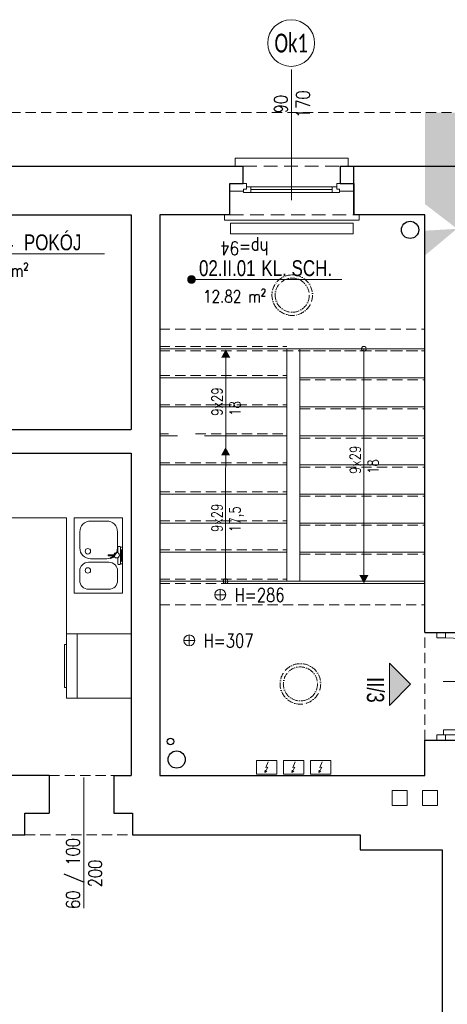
# Model space of a CAD drawing. Header units: millimetres. Extents: x 284606 to 628701, y -213781 to -93475.
# Tile 82 of 102: x 313826 to 314223, y -107041 to -106126. Entities that reach past the tile are written whole.
import ezdxf
from ezdxf.enums import TextEntityAlignment as Align
from ezdxf.lldxf.tags import DXFTag

# ---------------------------------------------------------------- set-up
doc = ezdxf.new("R2010")
doc.units = ezdxf.units.MM
doc.linetypes.add('ACAD_ISO10W100', pattern=[18, 12, -3, 0, -3])
doc.linetypes.add('HIDDEN', pattern=[9.525, 6.35, -3.175])
doc.layers.get('0').update_dxf_attribs({"lineweight": 0})
for name, color, linetype, lineweight in [('!STR_Konstrukcja 0.20', 200, 'Continuous', 20), ('!STR_Konstrukcja 0.30', 64, 'Continuous', 30), ('!STR_Ocieplenie 0.05', 1, 'Continuous', 5), ('!STR_Opisy 0.09', 8, 'Continuous', 9), ('!STR_Przerywana 0.09', 8, 'HIDDEN', 9), ('!STR_Stolarka drzwiowa', 8, 'Continuous', 15), ('!STR_Stolarka okienna', 72, 'Continuous', 15), ('EKO Opisy 0.09', 8, 'Continuous', 9)]:
    doc.layers.add(name, color=color, linetype=linetype, lineweight=lineweight)
for name, color, linetype, lineweight, true_color in [('!STR_Kreskowanie ścian', 7, 'Continuous', 5, 0xa6a6a6), ('!STR_Ogrzewanie grzejniki', 7, 'Continuous', 15, 0xd10000), ('!STR_Oświetlenie', 7, 'ACAD_ISO10W100', 5, 0xefb42a), ('!STR_Wentylacja', 7, 'Continuous', 15, 0x3399ff), ('EKO Wyposażenie', 7, 'Continuous', 5, 0x919191), ('IS_Powrót', 5, 'SOLID', 30, 0x0000ff)]:
    doc.layers.add(name, color=color, linetype=linetype, lineweight=lineweight, true_color=true_color)
doc.layers.add('I__KANALIZACJA_SAN', color=7, linetype='KAN_SAN', true_color=0x753b00)
doc.styles.add('AB_Arial', font='NirmalaS.ttf')
doc.styles.add('EKO 1-10', font='romans.shx', dxfattribs={"width": 0.8, "height": 15})
doc.styles.add('EKO 1-5', font='romans.shx', dxfattribs={"width": 0.8, "height": 10})
doc.styles.add('EKO CM 1-50', font='calibri.ttf', dxfattribs={"width": 0.8, "height": 12.5})
doc.styles.get("Standard").update_dxf_attribs({"font": 'calibri.ttf'})
doc.linetypes.add('KAN_SAN', pattern='A,20,-7,["KS",Standard,S=5,R=0,X=-5,Y=-2.5],-6', length=33)
tags = doc.linetypes.add('SOLID', pattern=[10, 10, 0]).pattern_tags.tags
tags[6:7] = [DXFTag(74, 4), DXFTag(75, 0), DXFTag(340, '0'), DXFTag(46, 0.0), DXFTag(50, 0.0), DXFTag(44, 0.0), DXFTag(45, 0.0)]
tags[4:5] = [DXFTag(74, 4), DXFTag(75, 0), DXFTag(340, '0'), DXFTag(46, 0.0), DXFTag(50, 0.0), DXFTag(44, 0.0), DXFTag(45, 0.0)]

# ---------------------------------------------------------------- blocks, each defined once
blk = doc.blocks.new('NR MIESZ')
h = blk.add_hatch(color=256)
h.dxf.hatch_style = 1
h.paths.add_polyline_path([(-24.5, -24.5), (0, 0), (24.5, -24.5)])
blk.add_lwpolyline([(-24.5, -24.5), (0, 0), (24.5, -24.5), (-24.5, -24.5)])
at = {"ltscale": 1.5, "style": 'AB_Arial', "width": 0.8}
for p in [(-33.2, -50.6), (-33.2, -83)]:
    blk.add_attdef('NR_POM.', p, '', height=20, rotation=0, dxfattribs=at)
blk = doc.blocks.new('wysokosc2')
at = {"ltscale": 2}
for points in [[(-5.06, 0.04), (5.03, 0.04)], [(0, 5.1), (0, -5.1)]]:
    blk.add_lwpolyline(points, dxfattribs=at)
blk.add_circle((0, 0), 5.03, dxfattribs=at)
at = {"ltscale": 2, "style": 'EKO 1-5', "width": 0.8}
blk.add_attdef('WYS', (13.29, -6.01), '', height=12.5, dxfattribs=at)
blk = doc.blocks.new('el. podgrzewacz przepływowy')
at = {"ltscale": 5}
blk.add_lwpolyline([(-17.2, -16.9), (12.8, -16.9), (12.8, -36.9), (-17.2, -36.9), (-17.2, -16.9)], dxfattribs=at)
for points in [[(0.1, -18.8), (-3.6, -27.3), (-0.7, -26.6), (-4.8, -34.7)], [(-2.2, -32.7), (-4.8, -34.7), (-4.7, -31.4)]]:
    blk.add_lwpolyline(points)
blk = doc.blocks.new('*U106')
blk.add_lwpolyline([(70, -45), (0, -45), (0, 0), (70, 0)], close=True)
for points in [[(20.65, -4.62), (11.65, -4.62, 0.414214), (3.65, -12.62), (3.65, -31.62, 0.414214), (11.65, -39.62), (20.65, -39.62, 0.414214), (28.65, -31.62), (28.65, -12.62, 0.414214)], [(41.98, -39.62), (56.98, -39.62, 0.414214), (66.98, -29.62), (66.98, -14.62, 0.414214), (56.98, -4.62), (41.98, -4.62, 0.414214), (31.98, -14.62), (31.98, -29.62, 0.414214)]]:
    blk.add_lwpolyline(points, format="xyb", close=True)
for centre in [(21.08, -32.13), (38.92, -32.13)]:
    blk.add_circle(centre, 2.54)
blk = doc.blocks.new('*U107')
for p, q in [((-11.09, 2.16), (-11.56, 1.63)), ((-11.56, 1.63), (-7.9, -0.12)), ((-7.56, 0.78), (-11.09, 2.16)), ((-4.86, 7.5), (-4.56, 1.8)), ((-2.89, 8.1), (-4.39, 8.02)), ((-0.37, 7.74), (-2.37, 7.63)), ((-1.54, -7.85), (-2.37, 7.63)), ((-2.37, 7.63), (-2.23, 5.14)), ((-2.23, 5.14), (-0.23, 5.24)), ((-0.67, -5.3), (-1.23, 5.19)), ((-0.23, 5.24), (-0.37, 7.74)), ((-13.44, -0.72), (-13.41, -1.22)), ((-7.96, -0.18), (-13.2, -0.46)), ((-13.15, -1.46), (-7.9, -1.18)), ((-4.31, -2.78), (-4.03, -7.98)), ((-3.51, -8.45), (-2.01, -8.37)), ((0.33, -5.24), (-1.67, -5.35)), ((-1.67, -5.35), (-1.54, -7.85)), ((-1.54, -7.85), (0.46, -7.74)), ((0.46, -7.74), (0.33, -5.24))]:
    blk.add_line(p, q)
blk.add_circle((-5.43, -0.54), 2.5)
for centre, radius, start, end in [((-4.36, 7.53), 0.5, 93.05823, 183.05823), ((-2.86, 7.61), 0.5, 3.05823, 93.05823), ((-13.19, -0.71), 0.25, 93.05823, 183.05823), ((-13.16, -1.21), 0.25, 183.05823, 273.05823), ((-3.54, -7.95), 0.5, 183.05823, 273.05823), ((-2.04, -7.87), 0.5, 273.05823, 3.05823)]:
    blk.add_arc(centre, radius, start, end)
blk = doc.blocks.new('*U233')
for p, q in [((0, 60), (60, 60)), ((0, 0), (0, 60)), ((60, 0), (60, 60)), ((0, 50), (60, 50)), ((0, 0), (60, 0))]:
    blk.add_line(p, q)
blk.add_lwpolyline([(50, 60), (50, 62), (10, 62), (10, 60)])
blk = doc.blocks.new('*U121')
at = {"layer": '!STR_Opisy 0.09', "linetype": 'Continuous'}
blk.add_line((0, -153.49), (0, -32.16), dxfattribs=at)
at = {"layer": '!STR_Opisy 0.09', "linetype": 'Continuous', "style": 'EKO 1-5', "width": 0.8}
blk.add_attdef('HP=', (50.53, 21.53), '', height=12.5, rotation=180, dxfattribs=at)
at = {"layer": '!STR_Opisy 0.09', "ltscale": 0.7, "style": 'EKO 1-5', "width": 0.8}
blk.add_attdef('WYS', text='', height=12.5, rotation=270, dxfattribs=at).set_placement((-10.53, -121.38), align=Align.MIDDLE_CENTER)
at = {"layer": '!STR_Opisy 0.09', "linetype": 'Continuous', "style": 'EKO 1-5', "width": 0.8}
blk.add_attdef('SZER', text='', height=12.5, rotation=270, dxfattribs=at).set_placement((0, -121.38), align=Align.BOTTOM_CENTER)
blk = doc.blocks.new('*U246')
at = {"layer": '!STR_Opisy 0.09', "linetype": 'Continuous'}
blk.add_line((0, 32.11), (0, -89.22), dxfattribs=at)
at = {"layer": '!STR_Opisy 0.09', "ltscale": 0.7, "style": 'EKO 1-5', "width": 0.8}
blk.add_attdef('WYS', text='', height=12.5, rotation=270, dxfattribs=at).set_placement((-10.53, 0), align=Align.MIDDLE_CENTER)
at = {"layer": '!STR_Opisy 0.09', "linetype": 'Continuous', "style": 'EKO 1-5', "width": 0.8}
blk.add_attdef('SZER', text='', height=12.5, rotation=270, dxfattribs=at).set_placement((0, 0), align=Align.BOTTOM_CENTER)
blk.add_attdef('HP=', (21.4, -127.68), '', height=12.5, rotation=180, dxfattribs=at)
blk = doc.blocks.new('*U262')
at = {"layer": '!STR_Opisy 0.09', "linetype": 'Continuous'}
blk.add_line((-49.28, 63.89), (-49.28, -0.34), dxfattribs=at)
at = {"layer": '!STR_Stolarka drzwiowa'}
for points in [[(0, 0), (0, 90), (-4.38, 90), (-4.38, 0)], [(-90, -6.2), (-95, -6.2), (-95, 1.8), (-90, 1.8)], [(5, -6.2), (0, -6.2), (0, 1.8), (5, 1.8)]]:
    blk.add_lwpolyline(points, close=True, dxfattribs=at)
blk.add_arc((0, 0), 90, 90, 180, dxfattribs=at)
at = {"layer": '!STR_Opisy 0.09', "linetype": 'Continuous', "style": 'EKO 1-10', "width": 0.8}
blk.add_attdef('SZER', text='', height=12.5, rotation=90, dxfattribs=at).set_placement((-49.28, 31.77), align=Align.BOTTOM_CENTER)
at = {"layer": '!STR_Opisy 0.09', "ltscale": 0.7, "style": 'EKO 1-10', "width": 0.8}
blk.add_attdef('WYS', text='', height=12.5, rotation=90, dxfattribs=at).set_placement((-38.75, 31.77), align=Align.MIDDLE_CENTER)
blk = doc.blocks.new('*U459')
at = {"ltscale": 0.3}
blk.add_hatch(color=256, dxfattribs=at).paths.add_polyline_path([(-0.91, 50, 1), (6.82, 50, 1)])
at = {"ltscale": 1.5}
blk.add_line((17.59, 50), (154.57, 50), dxfattribs=at)
at = {"ltscale": 0.3}
blk.add_lwpolyline([(17.59, 50), (2.95, 50)], dxfattribs=at)
blk.add_circle((2.95, 50), 3.86, dxfattribs=at)
at = {"ltscale": 1.5, "width": 0.8}
for tag, p, height, style in [('NR_POM.', (10.51, 53.45), 16, 'AB_Arial'), ('NAZWA_POMIESZCZENIA', (66.91, 53.45), 16, 'AB_Arial'), ('POSADZKA', (9.08, 4), 12.5, 'EKO 1-5')]:
    blk.add_attdef(tag, p, '', height=height, rotation=0, dxfattribs=dict(at, style=style))
at = {"ltscale": 1.5, "style": 'EKO 1-5', "width": 0.8}
blk.add_attdef('POWIERZCHNIA', text='', height=12.5, rotation=0, dxfattribs=at).set_placement((78.06, 22.91), align=Align.BOTTOM_RIGHT)
blk = doc.blocks.new('KÓLKO')
at = {"layer": '!STR_Opisy 0.09'}
blk.add_circle((0, -15.51), 15.51, dxfattribs=at)
at = {"layer": '!STR_Opisy 0.09', "style": 'EKO 1-10', "width": 0.8}
blk.add_attdef('NR', text='', height=15, dxfattribs=at).set_placement((0, -15.51), align=Align.MIDDLE_CENTER)
blk = doc.blocks.new('lampa okrągła')
at = {"layer": '!STR_Oświetlenie', "linetype": 'ACAD_ISO10W100', "lineweight": 5, "ltscale": 0.5}
for radius in [18.83, 15.83]:
    blk.add_circle((0, 0), radius, dxfattribs=at)

msp = doc.modelspace()

# ---------------------------------------------------------------- hatches: boundary and pattern name
at = {"layer": '!STR_Kreskowanie ścian', "ltscale": 1.5}
h = msp.add_hatch(dxfattribs=at)
h.set_pattern_fill('AR-B88', color=8, scale=0.1, angle=90)
h.set_pattern_definition([(90, (25876.741, 1826.681), (-20.32, 1e-15), []), (180, (25876.741, 1826.681), (-20.32, -10.16), [20.32, -20.32])])
h.paths.add_polyline_path([(313344.58, -107423.52), (313299.58, -107423.52), (313299.58, -107417.52), (313299.53, -107417.52), (313249.53, -107467.52), (313249.53, -107473.52), (313344.58, -107473.52)])
h.paths.add_polyline_path([(313344.58, -107378.52), (313344.58, -107372.52), (313344.53, -107375.47), (313299.53, -107417.52), (313299.58, -107417.52), (313299.58, -107423.52), (313344.58, -107423.52)])
h.paths.add_polyline_path([(313386.39, -106262.52), (313431.29, -106262.43), (313431.29, -106212.43), (313336.34, -106212.52), (313336.29, -106359.43), (313386.39, -106359.43)])
h.paths.add_polyline_path([(313429.76, -106262.52), (313386.39, -106262.52), (313386.39, -106359.43), (313446.2, -106360.45), (313429.76, -106360.45)])
h.paths.add_polyline_path([(314288.78, -106275.53), (314288.83, -106275.52), (314288.83, -106262.52), (314201.83, -106262.52), (314201.83, -106307.52), (314201.83, -106307.52), (314201.83, -106322.24), (314231.83, -106320.51), (314231.78, -106320.47)])
h.paths.add_polyline_path([(314338.78, -106225.53), (314338.78, -106212.52), (314201.83, -106212.52), (314201.83, -106262.52), (314288.83, -106262.52), (314288.83, -106275.52), (314288.78, -106275.53)])
h.paths.add_polyline_path([(314231.83, -106320.51), (314201.78, -106297.48), (314201.78, -106349.11), (314201.83, -106431.96), (314201.83, -106345.22), (314231.83, -106320.23)])
h.paths.add_polyline_path([(314089.06, -106585.49), (314089.06, -106550.56)])
h.paths.add_polyline_path([(312927.2, -106571.25), (312927.2, -106517.21)])
h.paths.add_polyline_path([(314456.18, -106594.18), (314456.18, -106556.39)])
h.paths.add_polyline_path([(313801.6, -107349.73), (313839.96, -107349.73)])
h.paths.add_polyline_path([(312874.74, -107235.92), (312867.24, -107235.92), (312867.24, -107130.92), (312874.74, -107130.92)], flags=16)
h.paths.add_polyline_path([(312909.98, -107220.92), (312904.84, -107220.92), (312904.84, -107225.36), (312901.86, -107225.36), (312901.86, -107228.42), (312874.83, -107228.42), (312874.83, -107417.07), (312919.83, -107372.07), (312919.83, -107240.92), (312908.9, -107240.92), (312908.9, -107227.86), (312909.98, -107227.86)])
h.paths.add_polyline_path([(312874.83, -106962.42), (312901.86, -106962.42), (312901.86, -106965.32), (312904.84, -106965.32), (312904.84, -106969.42), (312909.98, -106969.42), (312909.98, -106962.82), (312908.9, -106962.82), (312908.9, -106949.92), (312919.83, -106949.92), (312919.83, -106871.18), (312874.83, -106871.18)])
h.paths.add_polyline_path([(312901.86, -107052.42), (312874.83, -107052.42), (312874.83, -107138.42), (312901.86, -107138.42), (312901.86, -107141.32), (312904.84, -107141.32), (312904.84, -107145.42), (312909.98, -107145.42), (312909.98, -107138.82), (312908.9, -107138.82), (312908.9, -107125.92), (312919.83, -107125.92), (312919.83, -107064.92), (312908.9, -107064.92), (312908.9, -107051.86), (312909.98, -107051.86), (312909.98, -107044.92), (312904.84, -107044.92), (312904.84, -107049.36), (312901.86, -107049.36)])
h.paths.add_polyline_path([(312874.83, -106871.18), (312824.79, -106871.18), (312824.79, -107467.11), (312874.83, -107417.07)])
h.paths.add_polyline_path([(312874.74, -106954.92), (312874.74, -107059.92), (312867.24, -107059.92), (312867.24, -106954.92)], flags=16)
h.paths.add_polyline_path([(314767.17, -107164.42), (314740.76, -107164.42), (314740.76, -107161.36), (314737.78, -107161.36), (314737.78, -107156.92), (314732.64, -107156.92), (314732.64, -107163.86), (314733.72, -107163.86), (314733.72, -107176.92), (314722.17, -107176.92), (314722.17, -107372.52), (314767.17, -107417.52)])
h.paths.add_polyline_path([(314782.08, -107014.92), (314782.08, -106909.92), (314774.58, -106909.92), (314774.58, -107014.92)], flags=16)
h.paths.add_polyline_path([(314782.08, -107007.42), (314767.17, -107007.42), (314767.17, -107074.42), (314782.08, -107074.42), (314782.08, -107066.92), (314774.58, -107066.92), (314774.58, -107171.92), (314782.08, -107171.92), (314782.08, -107164.42), (314767.17, -107164.42), (314767.17, -107417.52), (314817.13, -107467.47), (314817.13, -106225.65), (314767.17, -106275.61), (314767.17, -106917.42), (314782.08, -106917.42)])
h.paths.add_polyline_path([(314732.64, -106924.42), (314737.78, -106924.42), (314737.78, -106920.32), (314740.76, -106920.32), (314740.76, -106917.42), (314767.17, -106917.42), (314767.17, -106275.61), (314722.17, -106320.61), (314722.17, -106904.92), (314733.72, -106904.92), (314733.72, -106917.82), (314732.64, -106917.82)])
h.paths.add_polyline_path([(314737.78, -106999.92), (314732.64, -106999.92), (314732.64, -107006.86), (314733.72, -107006.86), (314733.72, -107019.92), (314722.17, -107019.92), (314722.17, -107061.92), (314733.72, -107061.92), (314733.72, -107074.82), (314732.64, -107074.82), (314732.64, -107081.42), (314737.78, -107081.42), (314737.78, -107077.32), (314740.76, -107077.32), (314740.76, -107074.42), (314767.17, -107074.42), (314767.17, -107007.42), (314740.76, -107007.42), (314740.76, -107004.36), (314737.78, -107004.36)])
at = {"layer": '!STR_Opisy 0.09', "linetype": 'Continuous'}
h = msp.add_hatch(color=8, dxfattribs=at)
h.dxf.hatch_style = 1
h.paths.add_polyline_path([(314012.85, -106440.11), (314017.03, -106432.49), (314017.03, -106440.11)])
h.paths.add_polyline_path([(314017.03, -106440.11), (314017.03, -106432.49), (314021.21, -106440.11)])
h = msp.add_hatch(color=8, dxfattribs=at)
h.dxf.hatch_style = 1
h.paths.add_polyline_path([(314012.69, -106531.01), (314016.86, -106523.38), (314016.86, -106531.01)])
h.paths.add_polyline_path([(314016.86, -106531.01), (314016.86, -106523.38), (314021.04, -106531.01)])
h = msp.add_hatch(color=8, dxfattribs=at)
h.dxf.hatch_style = 1
h.paths.add_polyline_path([(314141.05, -106642.24), (314145.23, -106649.87), (314145.23, -106642.24)])
h.paths.add_polyline_path([(314145.23, -106642.24), (314145.23, -106649.87), (314149.41, -106642.24)])

# ---------------------------------------------------------------- linework, layer by layer
at = {"layer": '!STR_Konstrukcja 0.20', "color": 8, "ltscale": 1.5}
for p, q in [((313955.73, -106431.87), (314073.73, -106431.87)), ((314073.73, -106647.87), (314073.73, -106431.87)), ((314073.73, -106431.87), (314201.73, -106431.87)), ((314085.73, -106647.87), (314085.73, -106431.87)), ((313955.73, -106458.87), (314073.73, -106458.87)), ((314085.73, -106458.87), (314201.73, -106458.87)), ((313955.73, -106485.87), (314073.73, -106485.87)), ((314085.73, -106485.87), (314201.73, -106485.87)), ((313955.73, -106512.87), (313972.36, -106512.87)), ((313997.46, -106512.87), (314073.73, -106512.87)), ((314085.73, -106512.87), (314201.73, -106512.87)), ((313955.73, -106539.87), (314073.73, -106539.87)), ((314085.73, -106539.87), (314201.73, -106539.87)), ((313955.73, -106566.87), (314073.73, -106566.87)), ((314085.73, -106566.87), (314201.73, -106566.87)), ((313955.73, -106593.87), (314073.73, -106593.87)), ((314085.73, -106593.87), (314201.73, -106593.87)), ((313955.73, -106620.87), (314073.73, -106620.87)), ((314085.73, -106620.87), (314201.73, -106620.87)), ((313955.73, -106647.87), (314073.73, -106647.87)), ((314073.73, -106647.87), (314201.73, -106647.87))]:
    msp.add_line(p, q, dxfattribs=at)
at = {"layer": '!STR_Konstrukcja 0.20', "color": 253, "linetype": 'Continuous', "lineweight": 15, "true_color": 0x999999}
for points in [[(314033.23, -106262.43), (314025.73, -106262.43), (314025.73, -106254.93), (314130.73, -106254.93), (314130.73, -106262.43), (314123.23, -106262.43)], [(314020.73, -106307.43), (314015.73, -106307.43), (314015.73, -106312.43), (314140.73, -106312.43), (314140.73, -106307.43), (314135.73, -106307.43)]]:
    msp.add_lwpolyline(points, dxfattribs=at)
at = {"layer": '!STR_Konstrukcja 0.30', "color": 8, "ltscale": 1.5}
for p, q in [((313678.29, -106506.96), (313929.28, -106506.97)), ((313678.29, -106528.96), (313929.28, -106528.97)), ((314201.73, -106695.43), (314231.88, -106695.43)), ((314201.73, -106795.43), (314231.88, -106795.43)), ((313853.29, -106828.43), (313853.29, -106863.42)), ((313913.29, -106828.43), (313913.29, -106863.42)), ((313913.29, -106828.43), (313929.26, -106828.43))]:
    msp.add_line(p, q, dxfattribs=at)
at = {"layer": '!STR_Konstrukcja 0.30', "color": 253, "ltscale": 1.5, "true_color": 0x999999}
for points in [[(313723.92, -106262.43), (314033.23, -106262.43)], [(314123.23, -106262.43), (314288.73, -106262.43), (314288.73, -106275.43), (314309.05, -106275.43)], [(314135.73, -106307.43), (314135.73, -106262.43)]]:
    msp.add_lwpolyline(points, dxfattribs=at)
at = {"layer": '!STR_Konstrukcja 0.30', "color": 253, "ltscale": 2, "true_color": 0x999999}
for points in [[(314020.73, -106307.43), (314020.73, -106278.55), (314033.23, -106278.55), (314033.23, -106262.43)], [(314123.23, -106262.43), (314123.23, -106278.55), (314135.73, -106278.55), (314135.73, -106307.43)]]:
    msp.add_lwpolyline(points, dxfattribs=at)
at = {"layer": '!STR_Konstrukcja 0.30', "color": 8, "ltscale": 1.5}
for points in [[(313736.42, -106307.42), (313929.29, -106307.42), (313929.28, -106506.97)], [(314020.73, -106307.43), (313955.73, -106307.43), (313955.73, -106828.43), (314201.73, -106828.43), (314201.73, -106795.43)], [(314201.73, -106695.43), (314201.73, -106307.43), (314135.73, -106307.43)], [(313929.28, -106528.97), (313929.26, -106828.42)], [(313853.29, -106828.43), (313608.29, -106828.43), (313608.29, -106629.51)], [(313830.65, -106883.42), (313830.65, -106863.42), (313853.29, -106863.42)], [(313913.29, -106863.42), (313930.65, -106863.42), (313930.65, -106883.42)], [(313914.24, -107390.42), (313766.74, -107390.42), (313766.74, -106883.42), (313830.65, -106883.42)], [(313930.65, -106883.42), (314141.74, -106883.42)], [(314141.74, -106883.42), (314141.74, -106897.42), (314217.74, -106897.42)], [(314217.74, -106897.42), (314217.74, -107390.42), (314188.24, -107390.42)]]:
    msp.add_lwpolyline(points, dxfattribs=at)
at = {"layer": '!STR_Opisy 0.09', "color": 8, "linetype": 'Continuous'}
for points in [[(314017.03, -106434.49), (314016.86, -106649.87)], [(314145.23, -106647.87), (314145.23, -106431.87)]]:
    msp.add_lwpolyline(points, dxfattribs=at)
at = {"layer": '!STR_Opisy 0.09', "color": 8, "linetype": 'HIDDEN', "ltscale": 2}
for centre in [(314145.23, -106431.87), (314016.86, -106647.87)]:
    msp.add_circle(centre, 2.17, dxfattribs=at)
at = {"layer": '!STR_Przerywana 0.09', "color": 8, "ltscale": 1.5}
for p, q in [((313955.73, -106413.87), (314201.73, -106413.87)), ((313955.73, -106429.87), (314073.73, -106429.87)), ((313955.73, -106433.87), (314201.73, -106433.87)), ((314085.73, -106433.87), (314201.73, -106433.87)), ((313955.73, -106456.87), (314073.73, -106456.87)), ((314085.73, -106460.87), (314201.73, -106460.87)), ((313955.73, -106483.87), (314073.73, -106483.87)), ((314085.73, -106487.87), (314201.73, -106487.87)), ((313955.73, -106510.87), (313964.01, -106510.87)), ((313989.11, -106510.87), (314073.73, -106510.87)), ((314085.73, -106514.87), (314201.73, -106514.87)), ((313955.73, -106537.87), (314073.73, -106537.87)), ((314085.73, -106541.87), (314201.73, -106541.87)), ((313955.73, -106564.87), (314073.73, -106564.87)), ((314085.73, -106568.87), (314201.73, -106568.87)), ((313955.73, -106591.87), (314073.73, -106591.87)), ((314085.73, -106595.87), (314201.73, -106595.87)), ((313955.73, -106618.87), (314073.73, -106618.87)), ((314085.73, -106622.87), (314201.73, -106622.87)), ((313955.73, -106645.87), (314073.73, -106645.87)), ((313955.73, -106649.87), (314201.73, -106649.87)), ((314017.7, -106649.87), (314201.73, -106649.87)), ((313955.73, -106669.87), (314201.73, -106669.87)), ((314201.73, -106795.43), (314201.73, -106695.43)), ((313853.29, -106828.43), (313913.29, -106828.43)), ((313830.65, -106883.42), (313930.65, -106883.42))]:
    msp.add_line(p, q, dxfattribs=at)
msp.add_lwpolyline([(313431.29, -106212.43), (314243.73, -106212.43)], dxfattribs=at)
at = {"layer": '!STR_Przerywana 0.09', "color": 253, "ltscale": 2, "true_color": 0x999999}
for points in [[(314033.23, -106262.43), (314123.23, -106262.43)], [(314020.73, -106307.43), (314135.73, -106307.43)]]:
    msp.add_lwpolyline(points, dxfattribs=at)
at = {"layer": '!STR_Stolarka okienna', "color": 253, "ltscale": 0.3, "true_color": 0x999999}
for points in [[(314020.73, -106285.59), (314020.73, -106278.55), (314036.13, -106278.55), (314036.13, -106283.69), (314033.63, -106283.69), (314033.63, -106285.59), (314020.73, -106285.59)], [(314135.73, -106285.59), (314135.73, -106278.55), (314120.17, -106278.55), (314120.17, -106283.69), (314122.67, -106283.69), (314122.67, -106285.59), (314135.73, -106285.59)], [(314122.67, -106286.67), (314122.67, -106283.69), (314120.17, -106283.69), (314120.17, -106281.53), (314036.13, -106281.53), (314036.13, -106283.69), (314033.63, -106283.69), (314033.63, -106286.67), (314122.67, -106286.67)], [(314040.23, -106281.53), (314040.23, -106286.67)], [(314115.74, -106284.1), (314040.23, -106284.1)], [(314115.74, -106286.67), (314115.74, -106281.53)]]:
    msp.add_lwpolyline(points, dxfattribs=at)
at = {"layer": '!STR_Wentylacja', "color": 8, "ltscale": 1.5}
for points in [[(314171.45, -106842.17), (314171.45, -106856.17), (314185.45, -106856.17), (314185.45, -106842.17)], [(314199.45, -106842.17), (314199.45, -106856.17), (314213.45, -106856.17), (314213.45, -106842.17)]]:
    msp.add_lwpolyline(points, close=True, dxfattribs=at)
at = {"color": 253, "true_color": 0x999999}
msp.add_lwpolyline([(314135.28, -106315.24), (314135.28, -106325.24), (314021.46, -106325.24), (314021.46, -106315.24)], close=True, dxfattribs=at)
at = {"layer": 'EKO Wyposażenie', "color": 8}
for points in [[(313869.27, -106588.97), (313743.29, -106588.97), (313743.29, -106528.97), (313929.28, -106528.97), (313929.28, -106588.97), (313929.27, -106588.97)], [(313929.27, -106588.97), (313929.27, -106756.65), (313869.27, -106756.65), (313869.27, -106588.97)]]:
    msp.add_lwpolyline(points, dxfattribs=at)
at = {"layer": 'I__KANALIZACJA_SAN', "color": 253, "lineweight": 30, "true_color": 0x999999}
msp.add_circle((314188.09, -106321.46), 8.01, dxfattribs=at)
at = {"layer": 'I__KANALIZACJA_SAN', "color": 8, "lineweight": 30}
msp.add_circle((313971.5, -106813.54), 8.01, dxfattribs=at)
at = {"layer": 'IS_Powrót', "color": 8, "linetype": 'ByBlock'}
msp.add_circle((313965.76, -106796.74), 3, dxfattribs=at)

# ---------------------------------------------------------------- block references
at = {"layer": '!STR_Konstrukcja 0.30', "color": 8, "ltscale": 1.5}
ref = msp.add_blockref('*U121', (313885.33, -106798), dxfattribs=dict(at, xscale=-1))
ref.add_attrib('SZER', '60 / 100', dxfattribs={"layer": '!STR_Opisy 0.09', "linetype": 'Continuous', "height": 12.5, "rotation": 90, "style": 'EKO 1-5', "width": 0.8}).set_placement((313885.33, -106919.38), align=Align.BOTTOM_CENTER)
ref.add_attrib('WYS', '200', dxfattribs={"layer": '!STR_Opisy 0.09', "ltscale": 0.7, "height": 12.5, "rotation": 90, "style": 'EKO 1-5', "width": 0.8}).set_placement((313895.86, -106919.38), align=Align.MIDDLE_CENTER)
at = {"layer": '!STR_Ocieplenie 0.05', "color": 8}
for p in [(314078.73, -106382.14), (314086.28, -106743.32)]:
    msp.add_blockref('lampa okrągła', p, dxfattribs=at)
at = {"layer": '!STR_Ogrzewanie grzejniki', "color": 8, "lineweight": 35, "ltscale": 1.5, "xscale": 0.625, "yscale": 0.625, "zscale": 0.625}
for p in [(314056.43, -106803.91), (314081.49, -106803.91), (314106.54, -106803.91)]:
    msp.add_blockref('el. podgrzewacz przepływowy', p, dxfattribs=at)
at = {"layer": '!STR_Opisy 0.09', "color": 8}
ref = msp.add_blockref('*U246', (314078.15, -106204.68), dxfattribs=dict(at, xscale=-1))
ref.add_attrib('SZER', '90', dxfattribs={"linetype": 'Continuous', "height": 12.5, "rotation": 90, "style": 'EKO 1-5', "width": 0.8}).set_placement((314078.15, -106204.68), align=Align.BOTTOM_CENTER)
ref.add_attrib('WYS', '170', dxfattribs={"ltscale": 0.7, "height": 12.5, "rotation": 90, "style": 'EKO 1-5', "width": 0.8}).set_placement((314088.68, -106204.68), align=Align.MIDDLE_CENTER)
ref.add_attrib('HP=', 'hp=94', (314056.75, -106332.36), dxfattribs={"linetype": 'Continuous', "height": 12.5, "rotation": 180, "style": 'EKO 1-5', "width": 0.8})
ref = msp.add_blockref('*U459', (313762.17, -106389.6), dxfattribs=dict(at, xscale=0.9199999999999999, yscale=0.9199999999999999, zscale=0.9199999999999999))
ref.add_attrib('NAZWA_POM', 'POKÓJ', (313829.71, -106340.43), dxfattribs={"layer": '0', "ltscale": 1.5, "height": 14.72, "rotation": 0, "style": 'AB_Arial', "width": 0.8})
ref.add_attrib('NUMER_POM', '02.I.04', (313771.84, -106340.43), dxfattribs={"layer": '0', "ltscale": 1.5, "height": 14.72, "rotation": 0, "style": 'AB_Arial', "width": 0.8})
ref.add_attrib('R-SURF', '6.40 m²', dxfattribs={"layer": '0', "ltscale": 1.5, "height": 11.5, "rotation": 0, "style": 'EKO 1-5', "width": 0.8}).set_placement((313833.98, -106368.53), align=Align.BOTTOM_RIGHT)
ref = msp.add_blockref('*U459', (313982.53, -106413.58), dxfattribs=dict(at, xscale=0.9199999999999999, yscale=0.9199999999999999, zscale=0.9199999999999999))
ref.add_attrib('NAZWA_POM', 'KL. SCH.', (314050.07, -106364.41), dxfattribs={"layer": '0', "ltscale": 1.5, "height": 14.72, "rotation": 0, "style": 'AB_Arial', "width": 0.8})
ref.add_attrib('NUMER_POM', '02.II.01', (313992.2, -106364.41), dxfattribs={"layer": '0', "ltscale": 1.5, "height": 14.72, "rotation": 0, "style": 'AB_Arial', "width": 0.8})
ref.add_attrib('R-SURF', '12.82 m²', dxfattribs={"layer": '0', "ltscale": 1.5, "height": 11.5, "rotation": 0, "style": 'EKO 1-5', "width": 0.8}).set_placement((314054.34, -106392.51), align=Align.BOTTOM_RIGHT)
ref = msp.add_blockref('wysokosc2', (314011.98, -106660.39), dxfattribs=dict(at, xscale=-1, rotation=180))
ref.add_attrib('WYS', 'H=286', (314025.27, -106666.88), dxfattribs={"layer": '0', "ltscale": 2, "height": 12.5, "style": 'EKO 1-5', "width": 0.8})
ref = msp.add_blockref('wysokosc2', (313983.22, -106702.84), dxfattribs=dict(at, xscale=-1, rotation=180))
ref.add_attrib('WYS', 'H=307', (313996.51, -106709.33), dxfattribs={"layer": '0', "ltscale": 2, "height": 12.5, "style": 'EKO 1-5', "width": 0.8})
ref = msp.add_blockref('NR MIESZ', (314188.44, -106743.62), dxfattribs=dict(at, xscale=0.8, yscale=0.8, zscale=0.8, rotation=270))
ref.add_attrib('NR_POM.', 'II/3', (314147.98, -106736.94), dxfattribs={"layer": '0', "ltscale": 1.5, "height": 16, "rotation": 270, "style": 'AB_Arial', "width": 0.8})
at = {"layer": '!STR_Stolarka drzwiowa', "color": 8, "ltscale": 0.3, "rotation": 270}
msp.add_blockref('*U262', (314219.01, -106790.43), dxfattribs=at).add_auto_attribs({'WYS': '200', 'SZER': '90'})
at = {"layer": 'EKO Opisy 0.09', "color": 8}
ref = msp.add_blockref('KÓLKO', (314077.75, -106126.22), dxfattribs=dict(at, xscale=1.4, yscale=1.4, zscale=1.4))
ref.add_attrib('NR', 'Ok1', dxfattribs={"height": 17.5, "style": 'EKO CM 1-50', "width": 0.7}).set_placement((314077.75, -106147.93), align=Align.MIDDLE_CENTER)
at = {"layer": 'EKO Wyposażenie', "color": 8, "ltscale": 0.3, "xscale": -1, "rotation": 270}
msp.add_blockref('*U106', (313921.23, -106658.97), dxfattribs=at)
at = {"layer": 'EKO Wyposażenie', "color": 8, "xscale": -1}
for name, p, rotation in [('*U107', (313921.23, -106623.97), 183.0582290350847), ('*U233', (313929.27, -106696.65), 90)]:
    msp.add_blockref(name, p, dxfattribs=dict(at, rotation=rotation))

# ---------------------------------------------------------------- texts
at = {"layer": '!STR_Opisy 0.09', "color": 8, "ltscale": 2, "char_height": 10, "attachment_point": 1, "rotation": 90, "style": 'EKO 1-5'}
for s, insert in [('9x29\\P18', (314003.95, -106494.24)), ('9x29\\P18', (314132.19, -106548.24)), ('9x29\\P17,5', (314003.95, -106602.24))]:
    msp.add_mtext_dynamic_manual_height_columns(s, width=22.0328, gutter_width=12.5, heights=[0], dxfattribs=dict(at, insert=insert))

doc.saveas('drawing.dxf')
